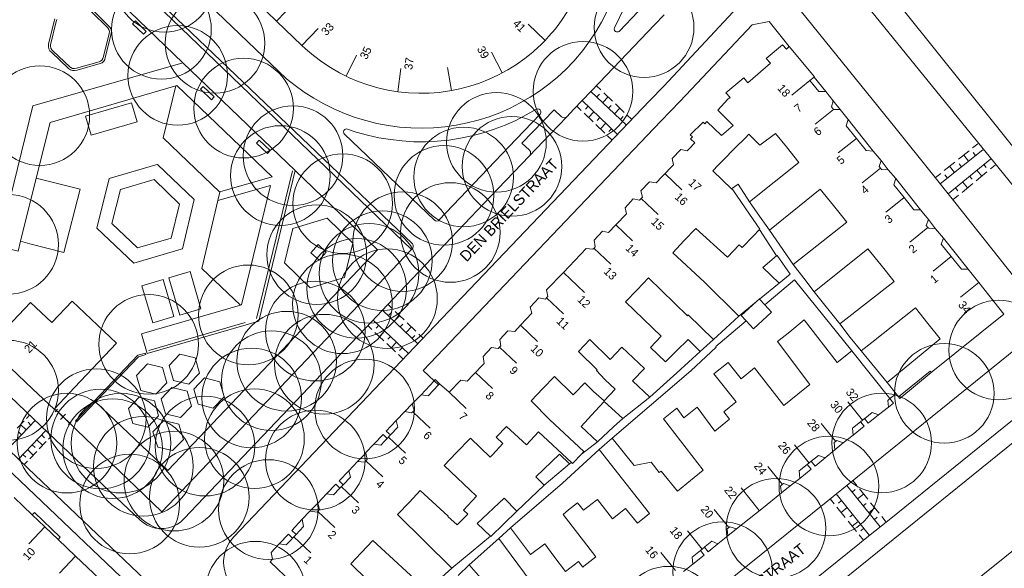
# Model space of a CAD drawing. Header units: metres. Extents: x 134994 to 136506, y 457393 to 459006.
# Tile 88 of 171: x 135242 to 135368, y 458129 to 458199. Entities that reach past the tile are written whole.
import ezdxf
from ezdxf.enums import TextEntityAlignment as Align

# ---------------------------------------------------------------- set-up
doc = ezdxf.new("R2010")
doc.units = ezdxf.units.M
for name, color, linetype, lineweight in [('B-WE-GR-BOOM-S', 250, 'Continuous', 13), ('B-WE-KG_BEBOUWING', 251, 'Continuous', 20), ('B-WE-KG_BEBOUWING TUSSENMUUR', 251, 'Continuous', 5), ('B-WE-KG_HUISNR', 251, 'Continuous', 5), ('B-WE-KG_ONDERGROND_REST', 251, 'Continuous', 5), ('B-WE-KG_STRAATNAAM', 251, 'Continuous', 5)]:
    doc.layers.add(name, color=color, linetype=linetype, lineweight=lineweight)
doc.styles.add('Styledgn000', font='dgn000.shx')

# ---------------------------------------------------------------- blocks, each defined once
blk = doc.blocks.new('SGR-BOOM_02')
blk.add_circle((0, 0), 6.4)

msp = doc.modelspace()

# ---------------------------------------------------------------- linework, layer by layer
at = {"layer": 'B-WE-KG_BEBOUWING', "flags": 128}
for points in [[(135273.45, 458200), (135274.71, 458198.8), (135277.96, 458195.69), (135278.44, 458195.25), (135279.45, 458194.39), (135280.51, 458193.59), (135281.62, 458192.85), (135282.77, 458192.19), (135283.65, 458191.74), (135283.95, 458191.59), (135285.18, 458191.07), (135286.43, 458190.62), (135287.7, 458190.25), (135289, 458189.95), (135290.26, 458189.74), (135290.31, 458189.73), (135291.63, 458189.59), (135292.96, 458189.54), (135294.29, 458189.56), (135295.61, 458189.66), (135296.93, 458189.84), (135297.18, 458189.89), (135298.23, 458190.1), (135299.52, 458190.44), (135300.78, 458190.85), (135302.01, 458191.34), (135303.22, 458191.91), (135303.7, 458192.17), (135304.39, 458192.54), (135305.51, 458193.25), (135306.6, 458194.02), (135307.63, 458194.84), (135307.76, 458194.96), (135308.74, 458195.86), (135309.19, 458196.33), (135309.65, 458196.82), (135310.51, 458197.83), (135311.31, 458198.89), (135312.04, 458200)], [(135295.64, 458152.22), (135295.5, 458152.08), (135294.16, 458150.68), (135293.27, 458150.82), (135294.94, 458152.61), (135295.08, 458152.76), (135295.64, 458152.22), (135296.87, 458151.13), (135298.37, 458152.7), (135299.18, 458152.57), (135299.96, 458153.38), (135301.35, 458154.82), (135301.26, 458155.75), (135302.33, 458156.88), (135303.17, 458156.75), (135303.35, 458156.93), (135303.52, 458157.11), (135303.37, 458157.92), (135304.39, 458159.01), (135305.3, 458158.96), (135306.05, 458159.74), (135307.5, 458161.29), (135307.27, 458162.06), (135308.39, 458163.25), (135309.25, 458163.11), (135309.39, 458163.26), (135309.54, 458163.42), (135309.38, 458164.3), (135311.55, 458166.54), (135314.49, 458169.6), (135315.34, 458169.5), (135315.49, 458169.66), (135315.64, 458169.81), (135315.49, 458170.66), (135316.57, 458171.82), (135317.35, 458171.68), (135318.27, 458172.64), (135319.64, 458174.08), (135319.47, 458174.83), (135320.52, 458175.99), (135321.31, 458175.82), (135321.52, 458176.01), (135321.71, 458176.2), (135321.51, 458177.01), (135322.6, 458178.19), (135323.44, 458178.05), (135324.23, 458178.86), (135325.67, 458180.35), (135325.5, 458181.16), (135326.61, 458182.34), (135327.42, 458182.16), (135327.64, 458182.38), (135328.42, 458183.18), (135327.89, 458183.68), (135328.13, 458183.93), (135327.84, 458184.19), (135329.5, 458185.85), (135329.73, 458185.64), (135329.97, 458185.9), (135331.85, 458184.12), (135333.36, 458185.4), (135331.39, 458187.36), (135332.67, 458188.77), (135332.97, 458189), (135332.4, 458189.62), (135334.72, 458191.55), (135335.23, 458190.9), (135338.14, 458193.41), (135337.59, 458194.03), (135339.7, 458195.78), (135340.19, 458195.22), (135340.56, 458195.55), (135343.8, 458191.65), (135343.75, 458191.61), (135343.21, 458191.19), (135344.36, 458189.76), (135345.23, 458189.76), (135346.19, 458188.58), (135346, 458187.82), (135346.23, 458187.46), (135347.09, 458187.45), (135348.12, 458186.17), (135347.86, 458185.37), (135349.17, 458183.75), (135350.42, 458182.2), (135351.35, 458182.13), (135352.35, 458180.9), (135352.08, 458180.16), (135352.26, 458179.94), (135352.41, 458179.76), (135353.26, 458179.72), (135354.24, 458178.58), (135353.98, 458177.79), (135355.31, 458176.14), (135356.56, 458174.57), (135357.43, 458174.59), (135358.42, 458173.33), (135358.14, 458172.57), (135358.37, 458172.31), (135358.47, 458172.21), (135359.34, 458172.14), (135360.36, 458170.92), (135360.06, 458170.17), (135361.36, 458168.56), (135362.67, 458166.94), (135363.53, 458166.97), (135363.54, 458166.97), (135364.9, 458165.24), (135368.12, 458161.18), (135358.76, 458153.66), (135358.63, 458153.83), (135354.59, 458150.54), (135354.27, 458150.94), (135353.11, 458152.41), (135359.94, 458157.99), (135358.35, 458159.99), (135356.75, 458161.98), (135351.15, 458157.53), (135349.79, 458156.45), (135348.39, 458158.16), (135347.06, 458159.91), (135354.03, 458165.38), (135352.35, 458167.48), (135350.66, 458169.58), (135343.77, 458164.02), (135342.41, 458165.79), (135341.05, 458167.57), (135347.94, 458172.98), (135346.24, 458175.11), (135344.54, 458177.23), (135338.01, 458171.96), (135336.72, 458173.78), (135335.44, 458175.59), (135341.79, 458180.66), (135340.19, 458182.65), (135338.8, 458184.38), (135336.78, 458182.89), (135335.38, 458184.29), (135334.93, 458183.84), (135333.58, 458182.48), (135332.04, 458180.92), (135331.43, 458180.31), (135330.72, 458179.59), (135333.15, 458177.28), (135333.31, 458177.13), (135335.9, 458173.35), (135336.77, 458172.08), (135336.73, 458172.03), (135335.92, 458171.2), (135334.49, 458169.73), (135334.12, 458170.09), (135332.61, 458168.5), (135328.56, 458172.19), (135327.07, 458170.62), (135325.58, 458169.06), (135329.68, 458165.27), (135334.06, 458160.93), (135332.39, 458159.36), (135330.83, 458157.9), (135327.56, 458161.07), (135327.47, 458160.97), (135322.48, 458165.82), (135321.01, 458164.28), (135319.53, 458162.74), (135324.11, 458158.33), (135322.73, 458156.88), (135324.64, 458155.06), (135326.06, 458156.45), (135327.56, 458157.91), (135329.11, 458156.36), (135326.12, 458153.65), (135322.63, 458150.49), (135320.43, 458152.6), (135321.95, 458154.19), (135319.06, 458156.94), (135317.54, 458155.36), (135314.92, 458157.91), (135313.47, 458156.39), (135315.89, 458154.04), (135315.78, 458153.92), (135316.85, 458152.78), (135318.2, 458151.52), (135316.8, 458150.02), (135315.39, 458151.22), (135314.28, 458152.36), (135312.97, 458150.98), (135312.81, 458150.82), (135310.39, 458153.17), (135308.89, 458151.6), (135307.39, 458150.03), (135309.8, 458147.6), (135314.18, 458143.52), (135313.87, 458143.19), (135312.73, 458141.97), (135312.57, 458142.12), (135308.35, 458146.04), (135306.8, 458144.38), (135304.23, 458146.73), (135302.93, 458145.37), (135303.76, 458144.54), (135302.42, 458143.11), (135302.14, 458142.82), (135299.6, 458145.25), (135297.79, 458143.36), (135296.24, 458141.72), (135300.39, 458137.79), (135298.72, 458136.01), (135299.26, 458135.47), (135297.9, 458134.1), (135296.72, 458135.16), (135296.76, 458135.2), (135293.16, 458138.5), (135291.78, 458137.04), (135290.25, 458135.43), (135297.21, 458128.53), (135295.52, 458126.99)], [(135309.01, 458124.62), (135303.27, 458132.35), (135304.77, 458133.71), (135307.31, 458130.28), (135309.17, 458131.67), (135310.33, 458130.1), (135311.8, 458128.13), (135313.49, 458129.4), (135314.04, 458128.67), (135314.17, 458128.78), (135315.71, 458130.01), (135311.5, 458135.45), (135312.21, 458136.03), (135313.35, 458136.94), (135314.12, 458135.98), (135315.78, 458137.27), (135315.92, 458137.38), (135317.86, 458134.86), (135319.53, 458136.2), (135321.05, 458134.31), (135322.59, 458135.56), (135316.15, 458143.8), (135317.79, 458145.22), (135320.65, 458141.71), (135322.82, 458142.16), (135323.83, 458140.81), (135324.09, 458141.01), (135326.18, 458138.44), (135327.89, 458139.82), (135329.51, 458141.12), (135324.41, 458147.72), (135326.13, 458149.11), (135327.03, 458147.85), (135328.71, 458149.22), (135330.98, 458146.15), (135332.88, 458147.68), (135332.13, 458148.62), (135333.72, 458149.9), (135330.85, 458153.51), (135332.69, 458154.98), (135333.36, 458154.14), (135334.37, 458152.88), (135336.08, 458154.29), (135339.86, 458149.45), (135341.65, 458150.88), (135343.21, 458152.14), (135339.03, 458157.64), (135340.61, 458158.92), (135342.48, 458160.45), (135346.7, 458154.95), (135348.57, 458156.45), (135353.49, 458150.32), (135353.21, 458150.09), (135353.31, 458149.21), (135352.03, 458148.25), (135351.2, 458148.52), (135350.24, 458147.77), (135350.23, 458147.76), (135349.72, 458147.36), (135348.66, 458146.53), (135348.75, 458145.61), (135347.49, 458144.63), (135346.67, 458144.95), (135346.49, 458144.81), (135346.3, 458144.67), (135346.41, 458143.73), (135345.16, 458142.72), (135344.3, 458143.03), (135343.52, 458142.4), (135343.37, 458142.28), (135342.86, 458141.87), (135341.83, 458141.04), (135341.92, 458140.08), (135340.68, 458139.1), (135339.8, 458139.43), (135339.61, 458139.25), (135339.42, 458139.09), (135339.56, 458138.22), (135337.01, 458136.17), (135333.78, 458133.58), (135332.94, 458133.86), (135332.75, 458133.72), (135332.56, 458133.58), (135332.67, 458132.69), (135331.38, 458131.67), (135330.6, 458131.99), (135329.76, 458131.31), (135329.66, 458131.23), (135329.15, 458130.82), (135328.08, 458129.96), (135328.19, 458129.07), (135326.95, 458128.13)], [(135279.43, 458124.03), (135273.88, 458129.37), (135274.19, 458129.71), (135274.01, 458130.55), (135275.05, 458131.66), (135275.95, 458131.54), (135276.61, 458132.23), (135276.77, 458132.4), (135277.22, 458132.87), (135278.18, 458133.89), (135278, 458134.82), (135278.99, 458135.86), (135279.93, 458135.74), (135280.01, 458135.83), (135280.24, 458136.09), (135280.01, 458136.89), (135281.14, 458138.07), (135282, 458137.94), (135282.8, 458138.76), (135282.84, 458138.81), (135283.27, 458139.25), (135284.21, 458140.23), (135283.99, 458141.06), (135285.11, 458142.24), (135286.05, 458142.16), (135286.19, 458142.33), (135286.33, 458142.49), (135286.15, 458143.32), (135286.14, 458143.35), (135287.2, 458144.48), (135288.08, 458144.34), (135288.66, 458144.94), (135288.9, 458145.19), (135289.33, 458145.65), (135290.29, 458146.65), (135290.08, 458147.51), (135291.17, 458148.66), (135292.04, 458148.49), (135292.2, 458148.64), (135292.37, 458148.79), (135292.14, 458149.66), (135293.27, 458150.82)], [(135344.53, 458124.66), (135376.69, 458150.62)], [(135382.16, 458141.13), (135357.17, 458121.06), (135357.23, 458121), (135356.33, 458120.31), (135360.46, 458115.14), (135363.99, 458110.72), (135365.91, 458112.35), (135365.84, 458112.42), (135366.09, 458112.63), (135366.23, 458112.46), (135368.51, 458114.38)], [(135282.84, 458138.81), (135282.3, 458139.32), (135281.14, 458138.07)], [(135258.99, 458120.46), (135259.26, 458120.77), (135260.9, 458119.21), (135260.61, 458118.91), (135258.99, 458120.46), (135256.79, 458122.55), (135254.53, 458124.71), (135252.85, 458126.32), (135251.19, 458127.89), (135248.9, 458130.08), (135246.65, 458132.22), (135244.95, 458133.84), (135243.32, 458135.39), (135241.01, 458137.6)], [(135243.32, 458135.39), (135243.61, 458135.69), (135246.92, 458132.53), (135246.65, 458132.22)], [(135294.03, 458125.67), (135287.07, 458132.1), (135285.55, 458130.49), (135284.23, 458129.1), (135290.71, 458122.74)], [(135298.01, 458127.6), (135299.46, 458128.95), (135301.85, 458126.23)]]:
    msp.add_lwpolyline(points, dxfattribs=at)
at = {"layer": 'B-WE-KG_BEBOUWING'}
for points in [[(135345.23, 458189.76), (135343.75, 458191.61)], [(135351.35, 458182.13), (135348.12, 458186.17)], [(135357.43, 458174.59), (135354.24, 458178.58)], [(135363.53, 458166.97), (135360.36, 458170.92)], [(135353.49, 458150.32), (135353.96, 458149.73), (135353.31, 458149.21)], [(135289.33, 458145.65), (135288.8, 458146.16), (135290.08, 458147.51)], [(135349.72, 458147.36), (135350.18, 458146.77), (135348.75, 458145.61)], [(135350.23, 458147.76), (135350.69, 458147.18), (135352.03, 458148.25)], [(135288.9, 458145.19), (135288.38, 458145.71), (135287.2, 458144.48)], [(135343.37, 458142.28), (135343.86, 458141.66), (135345.16, 458142.72)], [(135283.27, 458139.25), (135282.75, 458139.75), (135283.99, 458141.06)], [(135342.86, 458141.87), (135343.36, 458141.25), (135341.92, 458140.08)], [(135277.22, 458132.87), (135276.67, 458133.39), (135278, 458134.82)], [(135276.77, 458132.4), (135276.23, 458132.92), (135275.05, 458131.66)], [(135329.15, 458130.82), (135329.62, 458130.23), (135328.19, 458129.07)], [(135329.66, 458131.23), (135330.12, 458130.64), (135331.38, 458131.67)]]:
    msp.add_lwpolyline(points, dxfattribs=at)
at = {"layer": 'B-WE-KG_BEBOUWING', "flags": 128}
for points in [[(135338.92, 458168.67), (135337.14, 458167.18), (135339.26, 458165.14), (135340.67, 458166.3), (135338.98, 458168.72)], [(135243.09, 458162.69), (135237.74, 458157.08), (135237.66, 458156.99), (135243.36, 458151.59), (135246.13, 458148.97), (135246.19, 458149.03), (135248.75, 458151.74), (135254.15, 458157.44), (135248.45, 458162.85), (135245.83, 458160.09)], [(135335.01, 458160.32), (135334.39, 458161), (135336.34, 458162.78), (135336.73, 458163.13), (135336.75, 458163.11), (135337.42, 458162.38), (135338.29, 458161.42), (135335.95, 458159.29)], [(135316.8, 458149.96), (135319.16, 458147.78), (135317.98, 458146.68), (135315.93, 458144.77), (135313.81, 458146.73), (135315.63, 458148.7)], [(135309.08, 458139.21), (135312.34, 458141.93), (135311.05, 458143.18), (135308.01, 458140.28)], [(135300.48, 458134.26), (135302.18, 458132.65), (135302.18, 458132.65), (135302.22, 458132.61), (135305.58, 458135.88), (135303.95, 458137.53)]]:
    msp.add_lwpolyline(points, close=True, dxfattribs=at)
at = {"layer": 'B-WE-KG_BEBOUWING TUSSENMUUR'}
for p, q in [((135274.71, 458198.8), (135275.85, 458200)), ((135277.96, 458195.69), (135280.03, 458197.87)), ((135309.19, 458196.33), (135307.03, 458198.41)), ((135283.65, 458191.74), (135284.97, 458194.44)), ((135303.7, 458192.17), (135302.29, 458194.82)), ((135290.26, 458189.74), (135290.68, 458192.71)), ((135297.18, 458189.89), (135296.66, 458192.85)), ((135343.21, 458191.19), (135340.87, 458189.31)), ((135346.23, 458187.46), (135343.89, 458185.59)), ((135349.17, 458183.75), (135346.83, 458181.88)), ((135324.57, 458179.22), (135326.74, 458177.15)), ((135352.26, 458179.94), (135349.92, 458178.06)), ((135321.53, 458176.03), (135323.7, 458173.96)), ((135355.29, 458176.13), (135352.95, 458174.26)), ((135318.27, 458172.64), (135320.44, 458170.57)), ((135358.37, 458172.31), (135356.03, 458170.44)), ((135315.45, 458169.65), (135317.63, 458167.58)), ((135361.36, 458168.56), (135359.02, 458166.68)), ((135311.55, 458166.54), (135314.24, 458163.97)), ((135364.9, 458165.24), (135362.56, 458163.37)), ((135309.38, 458163.26), (135311.55, 458161.2)), ((135306.05, 458159.74), (135308.22, 458157.68)), ((135303.35, 458156.93), (135305.52, 458154.86)), ((135300.26, 458153.69), (135302.43, 458151.62)), ((135296.87, 458151.13), (135299.04, 458149.06)), ((135349.97, 458147.56), (135348.09, 458149.89)), ((135292.27, 458148.58), (135294.44, 458146.51)), ((135346.52, 458144.82), (135344.66, 458147.13)), ((135289.09, 458145.37), (135291.26, 458143.3)), ((135343.1, 458142.03), (135341.22, 458144.37)), ((135286.19, 458142.33), (135288.36, 458140.26)), ((135339.67, 458139.27), (135337.79, 458141.61)), ((135283.04, 458139.01), (135285.21, 458136.95)), ((135336.71, 458135.93), (135334.36, 458138.85)), ((135280.02, 458135.83), (135282.19, 458133.77)), ((135332.8, 458133.75), (135330.92, 458136.09)), ((135244.95, 458133.84), (135242.89, 458131.67)), ((135329.37, 458130.99), (135327.49, 458133.33)), ((135276.92, 458132.56), (135279.1, 458130.5)), ((135248.9, 458130.08), (135246.83, 458127.91)), ((135325.94, 458128.23), (135324.06, 458130.57))]:
    msp.add_line(p, q, dxfattribs=at)
at = {"layer": 'B-WE-KG_ONDERGROND_REST'}
for p, q in [((135262.65, 458193.47), (135255.85, 458200)), ((135292.02, 458169.48), (135260.28, 458200)), ((135355.4, 458200), (135382.54, 458166.12)), ((135277.09, 458179.63), (135262.65, 458193.47)), ((135315.78, 458190.52), (135316.35, 458189.98)), ((135315.09, 458189.79), (135319.63, 458185.46)), ((135315.84, 458189.08), (135316.19, 458189.44)), ((135316.6, 458188.35), (135317.29, 458189.08)), ((135316.72, 458189.62), (135317.86, 458188.53)), ((135313.84, 458187.34), (135313.27, 458187.88)), ((135318.48, 458184.26), (135313.96, 458188.61)), ((135314.72, 458187.88), (135314.37, 458187.52)), ((135317.35, 458187.63), (135317.7, 458187.99)), ((135318.11, 458186.91), (135318.8, 458187.63)), ((135318.23, 458188.17), (135319.37, 458187.09)), ((135347.09, 458187.45), (135346.19, 458188.58)), ((135315.35, 458185.89), (135314.21, 458186.97)), ((135315.47, 458187.15), (135314.78, 458186.43)), ((135316.23, 458186.43), (135315.88, 458186.07)), ((135318.86, 458186.19), (135319.21, 458186.55)), ((135319.74, 458186.73), (135320.32, 458186.18)), ((135316.86, 458184.44), (135315.72, 458185.52)), ((135316.98, 458185.7), (135316.29, 458184.98)), ((135317.79, 458183.54), (135317.23, 458184.07)), ((135317.74, 458184.98), (135317.39, 458184.62)), ((135364.1, 458182.52), (135364.79, 458183.07)), ((135302.15, 458176.26), (135307.17, 458181.52)), ((135359.92, 458177.91), (135365.42, 458182.29)), ((135362.28, 458181.07), (135363.64, 458182.16)), ((135363.59, 458180.83), (135362.96, 458181.61)), ((135364.49, 458181.55), (135364.18, 458181.95)), ((135353.26, 458179.72), (135352.35, 458180.9)), ((135360.46, 458179.62), (135361.83, 458180.71)), ((135366.39, 458181.09), (135360.95, 458176.62)), ((135361.77, 458179.38), (135361.15, 458180.17)), ((135362.68, 458180.11), (135362.37, 458180.5)), ((135365.54, 458180.4), (135365.86, 458180.02)), ((135367.01, 458180.32), (135366.41, 458179.82)), ((135276.74, 458179.57), (135272.13, 458160.61)), ((135359.33, 458178.72), (135360.01, 458179.26)), ((135360.86, 458178.66), (135360.55, 458179.05)), ((135363.72, 458178.9), (135364.04, 458178.52)), ((135365.95, 458179.44), (135364.58, 458178.32)), ((135364.63, 458179.65), (135365.27, 458178.88)), ((135241.82, 458170.53), (135243.83, 458178.64)), ((135364.13, 458177.94), (135362.76, 458176.82)), ((135362.81, 458178.15), (135363.44, 458177.38)), ((135267.41, 458176.86), (135267.16, 458175.77)), ((135362.3, 458176.44), (135361.62, 458175.88)), ((135361.9, 458177.4), (135362.21, 458177.02)), ((135359.34, 458172.14), (135358.42, 458173.33)), ((135338.01, 458171.96), (135341.05, 458167.57)), ((135343.77, 458164.02), (135347.06, 458159.91)), ((135289.02, 458162.41), (135289.57, 458161.89)), ((135288.33, 458161.69), (135292.85, 458157.37)), ((135289.07, 458160.98), (135289.42, 458161.34)), ((135289.95, 458161.52), (135291.09, 458160.44)), ((135270.69, 458160.08), (135258.29, 458156.52)), ((135291.65, 458156.11), (135287.12, 458160.42)), ((135289.83, 458160.26), (135290.52, 458160.98)), ((135290.59, 458159.53), (135290.93, 458159.89)), ((135291.47, 458160.07), (135292.61, 458158.99)), ((135286.96, 458159.19), (135286.43, 458159.7)), ((135288.47, 458157.76), (135287.34, 458158.83)), ((135287.84, 458159.74), (135287.5, 458159.38)), ((135288.6, 458159.02), (135287.91, 458158.3)), ((135291.35, 458158.81), (135292.04, 458159.53)), ((135292.99, 458158.62), (135293.54, 458158.1)), ((135289.98, 458156.33), (135288.85, 458157.4)), ((135289.35, 458158.3), (135289.01, 458157.94)), ((135290.1, 458157.59), (135289.41, 458156.86)), ((135292.11, 458158.08), (135292.45, 458158.44)), ((135330.83, 458157.9), (135329.11, 458156.36)), ((135290.86, 458156.87), (135290.51, 458156.51)), ((135290.92, 458155.43), (135290.36, 458155.97)), ((135353.49, 458150.32), (135354.27, 458150.94)), ((135248.49, 458146.83), (135246.19, 458149.03)), ((135246.26, 458148.63), (135246.59, 458148.98)), ((135246.42, 458148.81), (135248.14, 458147.17)), ((135292.14, 458149.66), (135291.17, 458148.66)), ((135243.71, 458147.52), (135240.16, 458143.8)), ((135242.28, 458147.47), (135241.39, 458146.53)), ((135242.99, 458148.21), (135242.58, 458147.78)), ((135243.16, 458146.93), (135242.79, 458147.28)), ((135246.95, 458147.65), (135247.61, 458148.33)), ((135247.98, 458147), (135248.3, 458147.35)), ((135241.53, 458142.51), (135245.08, 458146.22)), ((135241.96, 458145.68), (135241.6, 458146.03)), ((135242.56, 458146.31), (135241.83, 458147)), ((135243.93, 458145.02), (135244.65, 458144.33)), ((135244.2, 458143.86), (135245.1, 458144.8)), ((135244.53, 458145.65), (135244.89, 458145.3)), ((135245.4, 458145.11), (135245.8, 458145.53)), ((135346.41, 458143.73), (135347.49, 458144.63)), ((135242.73, 458143.77), (135243.45, 458143.07)), ((135243, 458142.6), (135243.9, 458143.54)), ((135243.33, 458144.39), (135243.69, 458144.05)), ((135242.13, 458143.14), (135242.49, 458142.79)), ((135242.25, 458141.82), (135242.7, 458142.29)), ((135286.15, 458143.32), (135285.11, 458142.24)), ((135348.7, 458139.8), (135349.22, 458139.16)), ((135305.58, 458135.88), (135309.08, 458139.21)), ((135339.56, 458138.22), (135340.68, 458139.1)), ((135348.62, 458138.32), (135349.01, 458138.63)), ((135349.57, 458138.72), (135350.65, 458137.39)), ((135346.33, 458136.82), (135345.81, 458137.46)), ((135347.28, 458137.22), (135346.89, 458136.91)), ((135349.33, 458137.43), (135350.11, 458138.05)), ((135280.01, 458136.89), (135278.99, 458135.86)), ((135347.75, 458135.04), (135346.68, 458136.38)), ((135348, 458136.33), (135347.22, 458135.71)), ((135350.05, 458136.54), (135350.43, 458136.85)), ((135350.76, 458135.65), (135351.54, 458136.28)), ((135351, 458136.94), (135352.08, 458135.61)), ((135349.18, 458133.26), (135348.11, 458134.59)), ((135348.71, 458135.44), (135348.32, 458135.13)), ((135349.42, 458134.55), (135348.64, 458133.92)), ((135351.48, 458134.76), (135351.86, 458135.08)), ((135332.67, 458132.69), (135333.78, 458133.58)), ((135350.14, 458133.66), (135349.75, 458133.34)), ((135352.99, 458134.47), (135350.08, 458132.12)), ((135297.21, 458128.53), (135302.18, 458132.65)), ((135303.27, 458132.35), (135299.46, 458128.95))]:
    msp.add_line(p, q, dxfattribs=at)
at = {"layer": 'B-WE-KG_ONDERGROND_REST', "flags": 128}
for points in [[(135251.31, 458200), (135253.27, 458198.06), (135253.42, 458197.82), (135253.49, 458197.54), (135253.48, 458197.26), (135253.47, 458197.18), (135252.7, 458194.15), (135252.64, 458193.89), (135252.5, 458193.66), (135252.3, 458193.47), (135252.05, 458193.36), (135249.08, 458192.53), (135248.76, 458192.46), (135248.48, 458192.47), (135248.22, 458192.57), (135247.99, 458192.74), (135245.81, 458194.81), (135245.6, 458195.01), (135245.46, 458195.25), (135245.4, 458195.53), (135245.41, 458195.81), (135245.42, 458195.87), (135246.16, 458198.81), (135246.23, 458199.1)], [(135250.94, 458200), (135253.03, 458197.94), (135253.17, 458197.72), (135253.23, 458197.47), (135253.22, 458197.21), (135252.46, 458194.25), (135252.4, 458194.01), (135252.27, 458193.81), (135252.08, 458193.66), (135251.9, 458193.59), (135249, 458192.78), (135248.77, 458192.72), (135248.51, 458192.74), (135248.28, 458192.84), (135248.15, 458192.94), (135246.03, 458194.97), (135245.84, 458195.14), (135245.71, 458195.36), (135245.66, 458195.61), (135245.67, 458195.77), (135246.4, 458198.75), (135246.48, 458199.01)], [(135260.95, 458200), (135292.14, 458170.24), (135292.18, 458170.2), (135292.26, 458170.02), (135292.26, 458169.83), (135292.19, 458169.65), (135292.02, 458169.48)], [(135266.98, 458200), (135276, 458191.42), (135277.08, 458190.55), (135278.27, 458189.69), (135279.5, 458188.9), (135280.77, 458188.18), (135282.07, 458187.53), (135283.42, 458186.96), (135284.79, 458186.45), (135286.18, 458186.03), (135287.6, 458185.68), (135289.04, 458185.4), (135290.48, 458185.21), (135291.94, 458185.1), (135293.4, 458185.07), (135294.86, 458185.11), (135296.31, 458185.24), (135297.76, 458185.44), (135299.19, 458185.73), (135300.6, 458186.09), (135302, 458186.53), (135303.36, 458187.05), (135304.7, 458187.64), (135306, 458188.3), (135307.26, 458189.03), (135308.48, 458189.83), (135309.66, 458190.7), (135310.79, 458191.62), (135311.86, 458192.61), (135312.88, 458193.66), (135314.04, 458195.05), (135314.91, 458196.23), (135315.72, 458197.44), (135316.46, 458198.7), (135317.13, 458200)], [(135324.48, 458199.61), (135323.25, 458198.32), (135316.2, 458190.95)], [(135319.08, 458200), (135318.44, 458198.63), (135318.1, 458197.98), (135318.06, 458197.81), (135318.11, 458197.63), (135318.22, 458197.49), (135318.38, 458197.42), (135318.56, 458197.42), (135318.72, 458197.5), (135318.76, 458197.54), (135321.11, 458200)], [(135333.36, 458200), (135324.45, 458190.45), (135322.65, 458188.63), (135320.78, 458186.67)], [(135342.12, 458200), (135354.29, 458184.97), (135358.77, 458179.35)], [(135364.33, 458183.79), (135351.17, 458200)], [(135256.22, 458198.48), (135257.62, 458197.14), (135257.97, 458197.5), (135256.57, 458198.84), (135256.22, 458198.48)], [(135340.56, 458195.55), (135337.98, 458198.77), (135335.77, 458198.32), (135326.54, 458188.53), (135324.06, 458185.96), (135293.54, 458153.93), (135294.94, 458152.61)], [(135262.65, 458193.47), (135243.42, 458187.93), (135238.97, 458169.92), (135241.51, 458169.27), (135241.82, 458170.53)], [(135243.83, 458178.64), (135245.61, 458185.81), (135261.77, 458190.51)], [(135267.41, 458176.86), (135260.16, 458183.84), (135261.77, 458190.51)], [(135267.41, 458176.86), (135267.41, 458176.87), (135274.14, 458178.8), (135261.88, 458190.54), (135261.77, 458190.51)], [(135264.93, 458190.07), (135266.33, 458188.72), (135266.68, 458189.08), (135265.28, 458190.43), (135264.93, 458190.07)], [(135316.2, 458190.95), (135312.89, 458187.49)], [(135256.07, 458188.33), (135256.79, 458185.88), (135250.9, 458184.16), (135250.18, 458186.61), (135256.07, 458188.33)], [(135305.46, 458183.65), (135308.58, 458186.87), (135308.66, 458187.06), (135308.65, 458187.24), (135308.57, 458187.4), (135308.42, 458187.51), (135308.24, 458187.55), (135308.07, 458187.51), (135306.77, 458186.76), (135305.43, 458186.07), (135304.06, 458185.46), (135302.66, 458184.92), (135301.23, 458184.46), (135299.78, 458184.07), (135298.31, 458183.77), (135296.82, 458183.54), (135295.33, 458183.39), (135293.83, 458183.32), (135292.32, 458183.33), (135290.83, 458183.42), (135289.33, 458183.59), (135287.85, 458183.83), (135286.38, 458184.16), (135284.94, 458184.57), (135283.81, 458184.94), (135283.64, 458184.96), (135283.48, 458184.9), (135283.36, 458184.77), (135283.31, 458184.6), (135283.34, 458184.43), (135283.44, 458184.29), (135294.98, 458173.24), (135295.12, 458173.14), (135295.3, 458173.12), (135295.46, 458173.18), (135295.54, 458173.24), (135305.46, 458183.65)], [(135311.98, 458186.54), (135311.83, 458186.43), (135311.64, 458186.39), (135311.46, 458186.43), (135311.3, 458186.54), (135310.36, 458187.43), (135306.21, 458183.12), (135307.19, 458182.22), (135307.3, 458182.05), (135307.33, 458181.86), (135307.29, 458181.67), (135307.17, 458181.52)], [(135307.17, 458181.52), (135309.85, 458184.29), (135311.98, 458186.54)], [(135312.89, 458187.49), (135311.98, 458186.54)], [(135320.78, 458186.67), (135317.3, 458183.02)], [(135272.13, 458183.14), (135273.54, 458181.83), (135273.88, 458182.2), (135272.47, 458183.51), (135272.13, 458183.14)], [(135317.3, 458183.02), (135294.19, 458158.77)], [(135367.34, 458180.08), (135364.33, 458183.79)], [(135251.61, 458172.23), (135253.2, 458178.59), (135259.2, 458180.35), (135259.42, 458180.41), (135264.14, 458175.9), (135262.61, 458169.56), (135262.45, 458169.52), (135256.38, 458167.73), (135251.61, 458172.23)], [(135379.51, 458165.07), (135367.34, 458180.08)], [(135277.09, 458179.63), (135287.68, 458169.45), (135260.74, 458141.1), (135251.46, 458149.9)], [(135270.06, 458162.31), (135257.37, 458158.63), (135258.09, 458156.1), (135272.41, 458160.25), (135277.09, 458179.63)], [(135358.77, 458179.35), (135361.81, 458175.54)], [(135243.83, 458178.64), (135249.46, 458177.21)], [(135253.55, 458172.81), (135254.64, 458177.19), (135258.99, 458178.46), (135262.25, 458175.31), (135261.18, 458170.94), (135256.86, 458169.68), (135253.55, 458172.81)], [(135267.16, 458175.77), (135273.93, 458177.71), (135270.2, 458162.36), (135270.06, 458162.31)], [(135335.44, 458175.59), (135333.99, 458177.86), (135333.15, 458177.28)], [(135249.46, 458177.21), (135247.39, 458169.11), (135243.02, 458170.22), (135241.82, 458170.53)], [(135302.15, 458176.26), (135289.67, 458163.12)], [(135267.16, 458175.77), (135265.1, 458167.05), (135270.06, 458162.31)], [(135361.81, 458175.54), (135371.51, 458163.36), (135371.83, 458162.86), (135372.08, 458162.32), (135372.25, 458161.75), (135372.34, 458161.16), (135372.36, 458160.57), (135372.33, 458160.3), (135372.18, 458159.7), (135371.95, 458159.12), (135371.64, 458158.59), (135371.27, 458158.09), (135370.95, 458157.74), (135349.09, 458140.11)], [(135275.73, 458167.76), (135279.01, 458164.56), (135283.42, 458165.88), (135284.52, 458170.3), (135281.19, 458173.49), (135276.79, 458172.19), (135275.73, 458167.76)], [(135336.73, 458172.03), (135338.92, 458168.67)], [(135279.12, 458169.07), (135280.05, 458170.1), (135281.09, 458169.13), (135280.16, 458168.1), (135279.12, 458169.07)], [(135292.02, 458169.48), (135259.95, 458135.78), (135249.03, 458146.31), (135248.49, 458146.83)], [(135260.86, 458165.84), (135263.59, 458166.66), (135265, 458161.85), (135262.27, 458161.03), (135260.86, 458165.84)], [(135257.41, 458164.82), (135260.13, 458165.64), (135261.53, 458160.88), (135258.81, 458160.06), (135257.41, 458164.82)], [(135336.75, 458163.11), (135339.26, 458165.14)], [(135337.42, 458162.38), (135337.7, 458162.62), (135341.24, 458165.6), (135348.57, 458156.45)], [(135242.51, 458148.67), (135226.18, 458164.24)], [(135289.67, 458163.12), (135286.16, 458159.42)], [(135334.06, 458160.93), (135336.34, 458162.78)], [(135317.79, 458145.22), (135327.93, 458153.91), (135331.17, 458156.92), (135331.11, 458157), (135335.01, 458160.32)], [(135286.16, 458159.42), (135282.19, 458155.24), (135262.85, 458134.93), (135262.77, 458134.84), (135262.35, 458134.47), (135261.89, 458134.16), (135261.38, 458133.91), (135260.84, 458133.74), (135260.29, 458133.65), (135259.72, 458133.64), (135259.16, 458133.7), (135258.62, 458133.85), (135258.1, 458134.07), (135257.62, 458134.36), (135257.19, 458134.72), (135254.1, 458137.61), (135246.32, 458145.04)], [(135294.19, 458158.77), (135290.71, 458155.12)], [(135251.46, 458149.9), (135256.98, 458155.71), (135257.93, 458155.97), (135257.87, 458156.17), (135256.88, 458155.89), (135248.87, 458147.47), (135249.01, 458147.33), (135251.46, 458149.9)], [(135260.9, 458154.57), (135261.46, 458152.63), (135263.42, 458152.17), (135264.81, 458153.59), (135264.24, 458155.56), (135262.3, 458156.02), (135260.9, 458154.57)], [(135349.79, 458156.45), (135353.11, 458152.41)], [(135256.72, 458153.31), (135258.12, 458154.79), (135260.06, 458154.3), (135260.62, 458152.37), (135259.22, 458150.91), (135257.26, 458151.38), (135256.72, 458153.31)], [(135290.71, 458155.12), (135269.22, 458132.58), (135268.95, 458132.28), (135268.6, 458131.79), (135268.31, 458131.25), (135268.1, 458130.68), (135267.96, 458130.09), (135267.9, 458129.49), (135267.91, 458129.23), (135267.98, 458128.54), (135268.14, 458127.86), (135268.37, 458127.2), (135268.68, 458126.58), (135269.05, 458125.99), (135269.49, 458125.45), (135271.33, 458123.7)], [(135358.76, 458153.66), (135354.74, 458150.35), (135354.59, 458150.54)], [(135264.08, 458151.53), (135264.63, 458149.59), (135266.58, 458149.11), (135267.97, 458150.55), (135267.41, 458152.49), (135265.46, 458153.01), (135264.08, 458151.53)], [(135294.94, 458152.61), (135295.5, 458152.08)], [(135270.14, 458115.32), (135269.92, 458115.48), (135269.67, 458115.58), (135269.39, 458115.6), (135269.16, 458115.56), (135267.6, 458115.13), (135231.62, 458149.41), (135232.01, 458151), (135232.04, 458151.27), (135231.98, 458151.54), (135231.85, 458151.78), (135231.67, 458151.96)], [(135259.9, 458150.29), (135261.26, 458151.76), (135263.22, 458151.27), (135263.76, 458149.33), (135262.36, 458147.88), (135260.45, 458148.35), (135259.9, 458150.29)], [(135374.38, 458151.71), (135353.37, 458134.77)], [(135255.68, 458149.07), (135257.07, 458150.52), (135259.03, 458150.04), (135259.56, 458148.11), (135258.17, 458146.66), (135256.23, 458147.13), (135255.68, 458149.07)], [(135319.16, 458147.78), (135322.63, 458150.49)], [(135246.32, 458145.04), (135242.51, 458148.67)], [(135258.83, 458146.04), (135260.21, 458147.49), (135262.15, 458147.03), (135262.74, 458145.09), (135261.35, 458143.66), (135259.44, 458144.08), (135258.83, 458146.04)], [(135239.01, 458144.97), (135242.81, 458141.35)], [(135313.87, 458143.19), (135315.93, 458144.77)], [(135304.77, 458133.71), (135311.41, 458139.46), (135316.15, 458143.8)], [(135312.34, 458141.93), (135312.57, 458142.12)], [(135242.81, 458141.35), (135270.14, 458115.32)], [(135349.09, 458140.11), (135345.29, 458137.04)], [(135347.93, 458139.17), (135352.22, 458133.84)], [(135345.29, 458137.04), (135311.92, 458110.12)], [(135350.86, 458132.75), (135346.59, 458138.09)], [(135352.43, 458135.17), (135352.99, 458134.47)], [(135353.37, 458134.77), (135352.99, 458134.47)], [(135350.08, 458132.12), (135349.54, 458132.81)], [(135350.08, 458132.12), (135349.56, 458131.7)], [(135349.56, 458131.7), (135316.26, 458104.86)]]:
    msp.add_lwpolyline(points, dxfattribs=at)

# ---------------------------------------------------------------- block references
at = {"layer": 'B-WE-GR-BOOM-S'}
for p in [(135260.28, 458203.81), (135259.92, 458197.75), (135321.91, 458197.99), (135266.8, 458195.98), (135262.01, 458191.84), (135314.06, 458189.8), (135270.47, 458187.64), (135244.3, 458186.67), (135302.95, 458183.25), (135276.82, 458181.53), (135304.94, 458180.15), (135275.2, 458178.98), (135298.74, 458178.79), (135296.2, 458176.43), (135283.19, 458175.37), (135297.03, 458171.66), (135240.28, 458170.13), (135290.91, 458170.49), (135279.87, 458168.81), (135288.28, 458168.04), (135286.58, 458166.41), (135285, 458164.48), (135283.17, 458162.5), (135288.95, 458163.15), (135271.07, 458161.08), (135279.68, 458158.99), (135258.27, 458157.29), (135367.44, 458156.56), (135276, 458155.13), (135280.84, 458154.74), (135274.05, 458152.62), (135240.29, 458151.4), (135360.46, 458150.99), (135271.51, 458150.41), (135286.01, 458149), (135251.56, 458147.75), (135247.79, 458144.6), (135252.11, 458145.13), (135254.72, 458144.6), (135271.87, 458145.17), (135352.43, 458144.62), (135253.66, 458143.88), (135265.51, 458144.22), (135279.68, 458142.42), (135257.6, 458141.63), (135261.52, 458139.72), (135345.64, 458139.09), (135264.78, 458137.65), (135255.85, 458136.78), (135273.65, 458136.07), (135338.86, 458133.66), (135332, 458128.09), (135271.99, 458125.58), (135325.07, 458122.37)]:
    msp.add_blockref('SGR-BOOM_02', p, dxfattribs=at)

# ---------------------------------------------------------------- texts
at = {"layer": 'B-WE-KG_HUISNR', "linetype": 'Continuous', "style": 'Styledgn000'}
for s, height, rotation, p in [('33', 1.054, 46.3895, (135280.71, 458197.23)), ('35', 1.054, 63.8479, (135285.81, 458194.03)), ('37', 1.054, 82.0461, (135291.6, 458192.58)), ('18', 1.054, 310.7572, (135339.36, 458190.49)), ('17', 1.054, 316.3912, (135327.88, 458178.32)), ('16', 1.054, 316.3912, (135326.12, 458176.5)), ('15', 1.054, 316.3912, (135323.08, 458173.31)), ('14', 1.054, 316.3912, (135319.82, 458169.91)), ('13', 1.054, 316.3912, (135317.01, 458166.93)), ('12', 1.054, 316.3912, (135313.62, 458163.32)), ('11', 1.054, 316.3912, (135310.93, 458160.54)), ('21', 1.054, 46.4733, (135242.55, 458156.44)), ('10', 1.054, 316.3912, (135307.6, 458157.02)), ('9', 1.05, 316.3912, (135304.9, 458154.21)), ('8', 1.05, 316.3912, (135301.81, 458150.97)), ('7', 1.05, 316.432, (135298.37, 458148.3)), ('6', 1.05, 316.44, (135293.82, 458145.86)), ('5', 1.05, 316.44, (135290.64, 458142.65)), ('4', 1.05, 316.44, (135287.74, 458139.61)), ('3', 1.05, 316.44, (135284.59, 458136.29)), ('2', 1.05, 316.44, (135281.57, 458133.11)), ('1', 1.05, 316.44, (135278.48, 458129.85))]:
    msp.add_text(s, height=height, rotation=rotation, dxfattribs=at).set_placement(p, align=Align.MIDDLE_LEFT)
for s, height, rotation, p in [('41', 1.054, 316.0574, (135306.46, 458197.68)), ('39', 1.054, 298.0616, (135301.61, 458194.12)), ('7', 1.05, 38.7316, (135342.01, 458187.89)), ('6', 1.05, 38.7316, (135344.5, 458184.91)), ('5', 1.05, 38.7316, (135347.46, 458181.23)), ('4', 1.05, 38.7316, (135350.55, 458177.41)), ('3', 1.05, 38.7316, (135353.62, 458173.64)), ('2', 1.05, 38.7316, (135356.71, 458169.82)), ('1', 1.05, 38.7316, (135359.45, 458165.94)), ('34', 1.054, 308.8053, (135363.57, 458161.45)), ('32', 1.054, 308.8053, (135349.14, 458150.23)), ('30', 1.054, 308.8125, (135347.13, 458148.64)), ('28', 1.054, 308.8125, (135344.18, 458146.28)), ('26', 1.054, 308.8125, (135340.44, 458143.38)), ('24', 1.054, 308.8125, (135337.34, 458140.73)), ('22', 1.054, 308.8125, (135333.53, 458137.64)), ('20', 1.054, 308.8125, (135330.5, 458135.17)), ('18', 1.054, 308.8125, (135326.52, 458132.46)), ('10', 1.054, 46.384, (135243.44, 458130.94)), ('16', 1.054, 308.8125, (135323.38, 458129.97))]:
    msp.add_text(s, height=height, rotation=rotation, dxfattribs=at).set_placement(p, align=Align.MIDDLE_RIGHT)
at = {"layer": 'B-WE-KG_STRAATNAAM', "style": 'Styledgn000'}
for s, rotation, p in [('DEN BRIELSTRAAT', 46.3727, (135299.11, 458167.8)), ('ADRIAAN VAN ZWIETENSTRAAT', 38.8701, (135320.22, 458112.51))]:
    msp.add_text(s, height=1.4, rotation=rotation, dxfattribs=at).set_placement(p)

doc.saveas('drawing.dxf')
